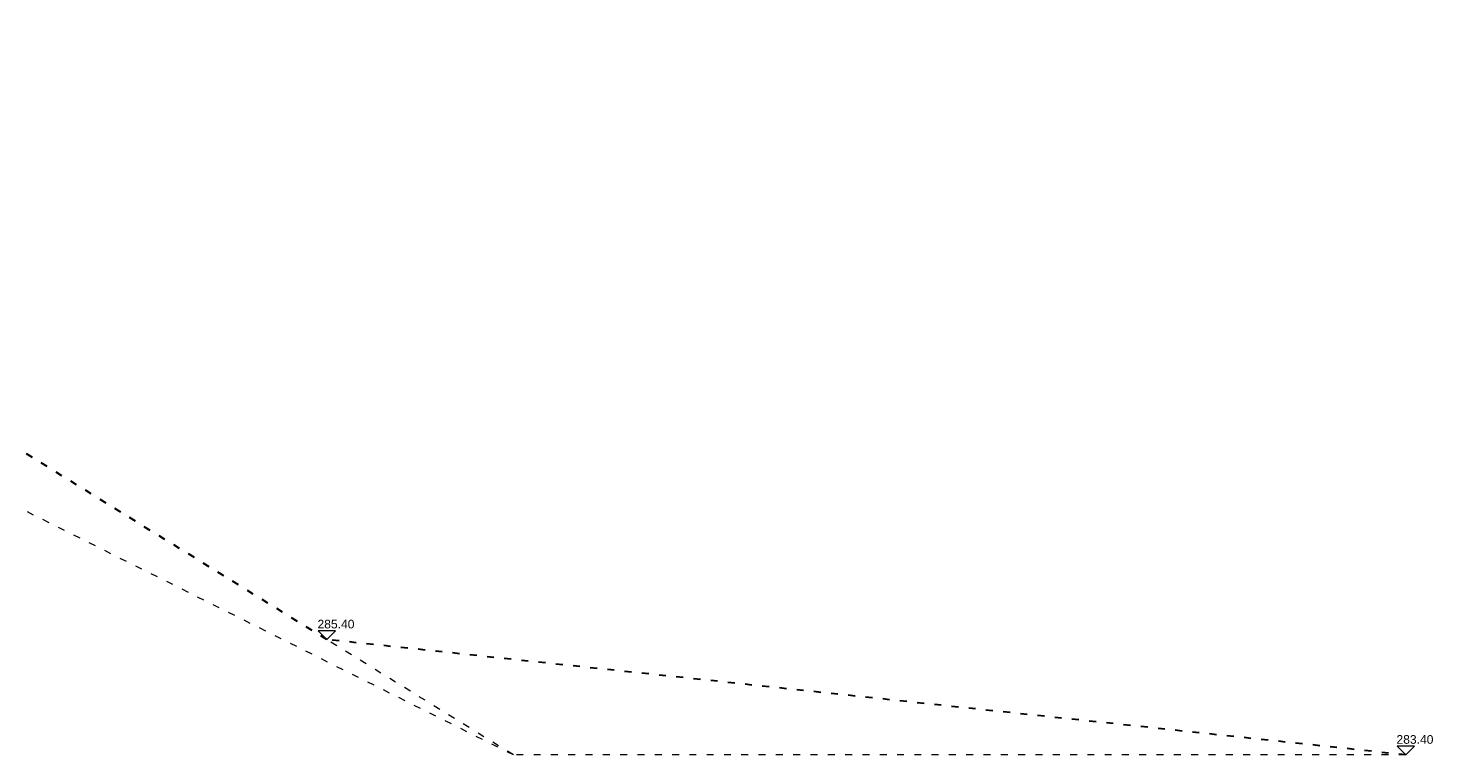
# Model space of a CAD drawing. Header units: inches. Extents: x 201967 to 338763, y -32705 to 30884.
# Tile 8 of 236: x 323195 to 325629, y -27566 to -26306. Entities that reach past the tile are written whole.
import ezdxf
from ezdxf.enums import TextEntityAlignment as Align

# ---------------------------------------------------------------- set-up
doc = ezdxf.new("R2010")
doc.units = ezdxf.units.IN
doc.header["$MEASUREMENT"] = 0
doc.linetypes.add('ACAD_ISO03W100', pattern=[30, 12, -18])
for name, color, linetype, lineweight in [('12 PRZERYWANE 1', 73, 'ACAD_ISO03W100', 9), ('30 WIDOK 1 005', 5, 'Continuous', 5), ('34 WIDOK 5 030', 13, 'Continuous', 30), ('50 OPIS 1', 130, 'Continuous', 9)]:
    doc.layers.add(name, color=color, linetype=linetype, lineweight=lineweight)
doc.styles.add('WYMIAR-50 (15pkt) arial', font='arial.ttf', dxfattribs={"height": 15})

# ---------------------------------------------------------------- blocks, each defined once
blk = doc.blocks.new('*U1124')
blk.add_lwpolyline([(-15, 15), (0, 0), (15, 15), (-15, 15)])
at = {"style": 'WYMIAR-50 (15pkt) arial', "flags": 8}
blk.add_attdef('DETAIL#', text='', height=15, dxfattribs=at).set_placement((-16.1, 14.8), align=Align.BOTTOM_LEFT)
blk = doc.blocks.new('1 przekrój D Jagielońska')
at = {"layer": '12 PRZERYWANE 1'}
blk.add_line((3064.85, -1444.92), (1022.85, -423.92), dxfattribs=at)
blk.add_lwpolyline([(4612.06, -1444.92), (3064.85, -1444.92), (2741.4, -1244.92)], dxfattribs=at)
at = {"layer": '34 WIDOK 5 030', "linetype": 'ACAD_ISO03W100'}
blk.add_lwpolyline([(4612.06, -1444.92), (2741.4, -1244.92), (1075.61, -214.92), (-34.78, -184.92)], dxfattribs=at)
at = {"layer": '50 OPIS 1'}
ref = blk.add_blockref('*U1124', (2741.4, -1244.92), dxfattribs=at)
ref.add_attrib('DETAIL#', '285.40', dxfattribs={"layer": '0', "height": 15, "style": 'WYMIAR-50 (15pkt) arial'}).set_placement((2725.26, -1230.1), align=Align.BOTTOM_LEFT)
ref = blk.add_blockref('*U1124', (4612.06, -1444.92), dxfattribs=at)
ref.add_attrib('DETAIL#', '283.40', dxfattribs={"layer": '0', "height": 15, "style": 'WYMIAR-50 (15pkt) arial'}).set_placement((4595.93, -1430.1), align=Align.BOTTOM_LEFT)

msp = doc.modelspace()

# ---------------------------------------------------------------- block references
at = {"layer": '30 WIDOK 1 005'}
msp.add_blockref('1 przekrój D Jagielońska', (320971.52, -26121.35), dxfattribs=at)

doc.saveas('drawing.dxf')
